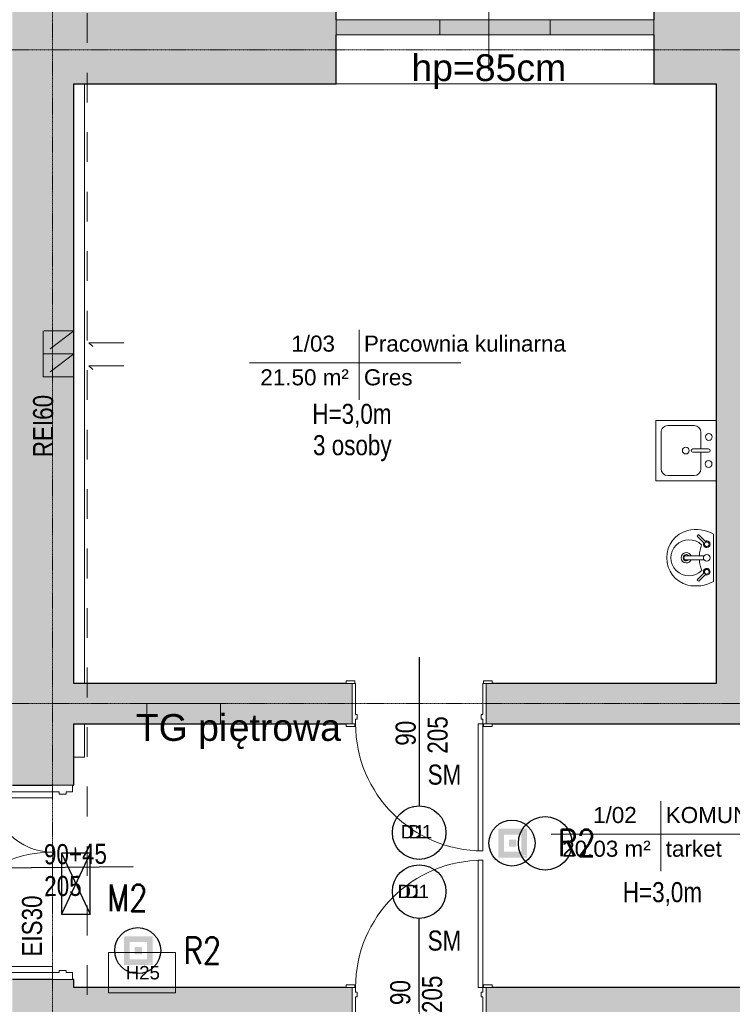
# Model space of a CAD drawing. Header units: centimetres. Extents: x 14504 to 44111, y -18976 to -7683.
# Tile 88 of 141: x 31451 to 31984, y -13391 to -12655. Entities that reach past the tile are written whole.
import ezdxf

# ---------------------------------------------------------------- set-up
doc = ezdxf.new("R2010")
doc.units = ezdxf.units.CM
doc.linetypes.add('Aligning Line 1_8_', pattern=[0.635, 0.3175, -0.3175])
doc.linetypes.add('Linia siatki', pattern=[0.9925, 0.47, -0.2175, 0.0875, -0.2175])
for name, color, linetype, lineweight in [('A-AREA-IDEN', 4, 'Continuous', 9), ('A-DETL', 6, 'Continuous', 9), ('A-DETL-MEDM', 33, 'Continuous', 25), ('A-DETL-THIN', 151, 'Continuous', 9), ('A-DOOR', 31, 'Continuous', 9), ('A-DOOR-FRAM', 31, 'Continuous', 18), ('A-FLOR', 192, 'Continuous', 9), ('A-GLAZ', 151, 'Continuous', 9), ('A-WALL', 4, 'Continuous', 9), ('A-WALL-PATT', 111, 'Continuous', 25), ('G-ANNO-TEXT', 8, 'Continuous', 9), ('I-WALL', 2, 'Continuous', 9), ('IE inst', 1, 'Continuous', 50), ('P-SANR-FIXT', 6, 'Continuous', 9), ('S-GRID', 8, 'Continuous', 9)]:
    doc.layers.add(name, color=color, linetype=linetype, lineweight=lineweight)
doc.styles.add('Arial_1', font='arial.ttf', dxfattribs={"height": 12})
doc.styles.add('Arial_2', font='arial.ttf', dxfattribs={"height": 18})
doc.styles.add('Arial_3', font='arial.ttf', dxfattribs={"width": 0.8, "height": 18})
doc.styles.add('Arial_5', font='arial.ttf', dxfattribs={"height": 15})
doc.styles.get("Standard").update_dxf_attribs({"font": 'romans.shx', "width": 0.8, "height": 20})

# ---------------------------------------------------------------- blocks, each defined once
blk = doc.blocks.new('wewnetrzne dwupanelowe - 900 x 2100mm-640922-4_Poziom piętra')
at = {"layer": 'A-DOOR'}
for p, q in [((-54.635, 17.3175), (-48.135, 17.3175)), ((-54.635, 15.3175), (-54.635, 17.3175)), ((-48.135, 15.3175), (-54.635, 15.3175)), ((-48.135, 17.3175), (-48.135, 15.3175)), ((48.135, 17.3175), (54.635, 17.3175)), ((48.135, 15.3175), (48.135, 17.3175)), ((54.635, 15.3175), (48.135, 15.3175)), ((54.635, 17.3175), (54.635, 15.3175)), ((-54.635, -14.6825), (-48.135, -14.6825)), ((-54.635, -16.6825), (-54.635, -14.6825)), ((-48.135, -14.6825), (-48.135, -16.6825)), ((48.135, -14.6825), (54.635, -14.6825)), ((48.135, -16.6825), (48.135, -14.6825)), ((54.635, -14.6825), (54.635, -16.6825)), ((-48.135, -16.6825), (-54.635, -16.6825)), ((54.635, -16.6825), (48.135, -16.6825))]:
    blk.add_line(p, q, dxfattribs=at)
at = {"layer": 'A-DOOR', "lineweight": 18}
for p, q in [((44, -14.6825), (47.5, -14.6825)), ((44, -109.6825), (44, -14.6825)), ((47.5, -14.6825), (47.5, -109.6825)), ((47.5, -109.6825), (44, -109.6825))]:
    blk.add_line(p, q, dxfattribs=at)
at = {"layer": 'A-DOOR'}
blk.add_arc((47.5, -14.6825), 95, 180, 270, dxfattribs=at)
at = {"layer": 'A-DOOR-FRAM'}
for p, q in [((-50, 15.3175), (-47.5, 15.3175)), ((-50, -14.6825), (-50, 15.3175)), ((-47.5, 15.3175), (-47.5, -7.69)), ((47.5, 15.3175), (50, 15.3175)), ((47.5, -7.69), (47.5, 15.3175)), ((50, 15.3175), (50, -14.6825)), ((-47.5, -14.6825), (-50, -14.6825)), ((-47.5, -7.69), (-46.23, -7.69)), ((-47.5, -11.1825), (-47.5, -14.6825)), ((-46.23, -11.1825), (-47.5, -11.1825)), ((-46.23, -7.69), (-46.23, -11.1825)), ((46.23, -7.69), (47.5, -7.69)), ((46.23, -11.1825), (46.23, -7.69)), ((47.5, -11.1825), (46.23, -11.1825)), ((47.5, -14.6825), (47.5, -11.1825)), ((50, -14.6825), (47.5, -14.6825))]:
    blk.add_line(p, q, dxfattribs=at)
blk = doc.blocks.new('wewnetrzne dwupanelowe - 900 x 2100mm-591853-4_Poziom piętra')
at = {"layer": 'A-DOOR', "lineweight": 18}
for p, q in [((47.5, 117.6825), (44, 117.6825)), ((44, 117.6825), (44, 22.6825)), ((47.5, 22.6825), (47.5, 117.6825)), ((44, 22.6825), (47.5, 22.6825))]:
    blk.add_line(p, q, dxfattribs=at)
at = {"layer": 'A-DOOR'}
for p, q in [((-48.135, 24.6825), (-54.635, 24.6825)), ((-54.635, 24.6825), (-54.635, 22.6825)), ((-54.635, 22.6825), (-48.135, 22.6825)), ((-48.135, 22.6825), (-48.135, 24.6825)), ((54.635, 24.6825), (48.135, 24.6825)), ((48.135, 24.6825), (48.135, 22.6825)), ((48.135, 22.6825), (54.635, 22.6825)), ((54.635, 22.6825), (54.635, 24.6825)), ((-48.135, -23.3175), (-54.635, -23.3175)), ((-54.635, -23.3175), (-54.635, -25.3175)), ((-54.635, -25.3175), (-48.135, -25.3175)), ((-48.135, -25.3175), (-48.135, -23.3175)), ((54.635, -23.3175), (48.135, -23.3175)), ((48.135, -23.3175), (48.135, -25.3175)), ((48.135, -25.3175), (54.635, -25.3175)), ((54.635, -25.3175), (54.635, -23.3175))]:
    blk.add_line(p, q, dxfattribs=at)
blk.add_arc((47.5, 22.6825), 95, 90, 180, dxfattribs=at)
at = {"layer": 'A-DOOR-FRAM'}
for p, q in [((-47.5, 22.6825), (-50, 22.6825)), ((-50, 22.6825), (-50, -23.3175)), ((-47.5, 19.1825), (-47.5, 22.6825)), ((47.5, 22.6825), (47.5, 19.1825)), ((50, 22.6825), (47.5, 22.6825)), ((50, -23.3175), (50, 22.6825)), ((-46.23, 19.1825), (-47.5, 19.1825)), ((-47.5, -23.3175), (-47.5, 15.69)), ((-47.5, 15.69), (-46.23, 15.69)), ((-46.23, 15.69), (-46.23, 19.1825)), ((47.5, 19.1825), (46.23, 19.1825)), ((46.23, 19.1825), (46.23, 15.69)), ((46.23, 15.69), (47.5, 15.69)), ((47.5, 15.69), (47.5, -23.3175)), ((-50, -23.3175), (-47.5, -23.3175)), ((47.5, -23.3175), (50, -23.3175))]:
    blk.add_line(p, q, dxfattribs=at)
blk = doc.blocks.new('Drzwi-korytarz-niesymetryczne-wpuszczane - 1350 x 2000mm-591046-4_Poziom piętra')
at = {"layer": 'A-DOOR', "lineweight": 18}
for p, q in [((-67.5, -6.365), (-67.5, 83.635)), ((-67.5, 83.635), (-63, 83.635)), ((-63, 83.635), (-63, -6.365)), ((67.5, 38.635), (63, 38.635)), ((63, 38.635), (63, -6.365)), ((67.5, -6.365), (67.5, 38.635)), ((-63, -6.365), (-67.5, -6.365)), ((63, -6.365), (67.5, -6.365))]:
    blk.add_line(p, q, dxfattribs=at)
at = {"layer": 'A-DOOR'}
for centre, radius, start, end in [((-67.5, -6.365), 90, 0, 90), ((67.5, -6.365), 45, 90, 180)]:
    blk.add_arc(centre, radius, start, end, dxfattribs=at)
at = {"layer": 'A-DOOR-FRAM'}
for p, q in [((-67.5, -6.365), (-72.5, -6.365)), ((-72.5, -6.365), (-72.5, -21.365)), ((-67.5, -11.34125), (-67.5, -6.365)), ((67.5, -6.365), (67.5, -11.34125)), ((72.5, -6.365), (67.5, -6.365)), ((72.5, -21.365), (72.5, -6.365)), ((-65.9125, -11.34125), (-67.5, -11.34125)), ((-65.9125, -16.44375), (-65.9125, -11.34125)), ((67.5, -11.34125), (65.9125, -11.34125)), ((65.9125, -11.34125), (65.9125, -16.44375)), ((-72.5, -21.365), (-67.5, -21.365)), ((-67.5, -21.365), (-67.5, -16.44375)), ((-67.5, -16.44375), (-65.9125, -16.44375)), ((65.9125, -16.44375), (67.5, -16.44375)), ((67.5, -16.44375), (67.5, -21.365)), ((67.5, -21.365), (72.5, -21.365))]:
    blk.add_line(p, q, dxfattribs=at)
blk = doc.blocks.new('Aluminum_2 szybowe - 160x140 wymiana-631431-4_Poziom piętra')
at = {"layer": 'A-GLAZ'}
blk.add_hatch(color=256, dxfattribs=at).paths.add_polyline_path([(22.84, 7.73), (22.84, 19.16), (-137.16, 19.16), (-137.16, 7.73), (-117.39, 7.73)])
for p, q in [((-137.16, 19.16), (22.84, 19.16)), ((-137.16, 7.73), (-137.16, 19.16)), ((22.84, 19.16), (22.84, 7.73)), ((22.84, 7.73), (-137.16, 7.73))]:
    blk.add_line(p, q, dxfattribs=at)
blk = doc.blocks.new('Lavabo mural - 05 - 440mm x 350mm-346807-4_Poziom piętra')
at = {"layer": 'P-SANR-FIXT'}
for p, q in [((17.65, 0), (-17.65, 0)), ((-17.19, -11.05), (-11.74, -5.6)), ((-16.1, -12.14), (-10.65, -6.69)), ((-1.5, -21.49), (-1.5, -7.07)), ((1.5, -21.49), (1.5, -7.07)), ((16.41, -12.14), (10.96, -6.69)), ((17.5, -11.05), (12.05, -5.6))]:
    blk.add_line(p, q, dxfattribs=at)
for centre, radius, start, end in [((5.33, -13.08), 26.44, 150.36495, 193.63505), ((-5.33, -13.08), 26.44, 346.36495, 29.63505), ((-10.13, -5.07), 2.5, 0, 180), ((-10.13, -5.07), 2.5, 180, 207.05328), ((-10.13, -5.07), 1.7, 360, 180), ((-10.13, -5.07), 1.7, 180, 198.05956), ((-10.13, -5.07), 1.7, 198.05956, 360), ((-10.13, -5.07), 2.5, 242.94672, 0), ((0, -5.07), 2.5, 0, 180), ((0, -5.07), 2.5, 180, 0), ((10.43, -5.07), 2.5, 360, 180), ((10.43, -5.07), 2.5, 180, 297.05328), ((10.43, -5.07), 1.7, 0, 180), ((10.43, -5.07), 1.7, 180, 0), ((10.43, -5.07), 2.5, 332.94672, 360), ((0, -18.36), 13.5, 135.46291, 45.05561), ((-0.16, 16.03), 26.66, 249.19864, 267.10928), ((-0.16, 16.03), 26.66, 273.5606, 291.31988), ((-0.59, -14.51), 20.35, 193.63505, 271.65578), ((0, -20.36), 3.86, 112.88275, 180), ((0, -20.36), 3.86, 180, 360), ((0, -20.36), 2.35, 129.68263, 180), ((0, -20.36), 2.35, 180, 360), ((0.59, -14.51), 20.35, 268.34422, 346.36495), ((0, -20.36), 3.86, 360, 67.11782), ((0, -20.36), 2.35, 360, 50.3185)]:
    blk.add_arc(centre, radius, start, end, dxfattribs=at)
for centre, major_axis, ratio, start_param, end_param in [((-16.65, -11.59), (-0.545, 0.545), 0.274309, 0, 3.141593), ((16.95, -11.59), (0.545, 0.545), 0.274309, 3.141593, 6.283185), ((0, -21.49), (-1.5, 0), 0.428525, 0, 3.141593)]:
    blk.add_ellipse(centre, major_axis=major_axis, ratio=ratio, start_param=start_param, end_param=end_param, dxfattribs=at)
blk = doc.blocks.new('Zlew kuchenny - typu wyspowego - 450 x 450mm-657858-4_Poziom piętra')
at = {"layer": 'P-SANR-FIXT'}
for p, q in [((-20.93, 22.27), (24.07, 22.27)), ((-20.93, -22.73), (-20.93, 22.27)), ((24.07, 22.27), (24.07, -22.73)), ((-12.04, 18.46), (15.18, 18.46)), ((-17.12, -6.22), (-17.12, 13.38)), ((20.26, 13.38), (20.26, -6.22)), ((0.3, -17.02), (0.3, -5.31)), ((2.84, -17.02), (2.84, -5.31)), ((0.3, -11.3), (-12.04, -11.3)), ((15.18, -11.3), (2.84, -11.3))]:
    blk.add_line(p, q, dxfattribs=at)
for centre, radius, start, end in [((-12.04, 13.38), 5.08, 90, 180), ((15.18, 13.38), 5.08, 360, 90), ((1.57, 0), 2.54, 360, 180), ((1.57, 0), 2.54, 180, 0), ((-12.04, -6.22), 5.08, 180, 270), ((1.57, -5.31), 1.27, 360, 180), ((15.18, -6.22), 5.08, 270, 0), ((-8.43, -17.02), 2.54, 0, 180), ((11.73, -17.23), 2.54, 360, 180), ((-8.43, -17.02), 2.54, 180, 0), ((1.57, -17.02), 1.27, 180, 0), ((11.73, -17.23), 2.54, 180, 0)]:
    blk.add_arc(centre, radius, start, end, dxfattribs=at)
blk = doc.blocks.new('Etyk_pom_1_mala - Etyk_pom_1_mala-219433-4_Poziom piętra')
at = {"layer": 'A-AREA-IDEN'}
for p, q in [((-0.0958, 0.1444), (-0.0958, -0.3781)), ((-0.9154, -0.1015), (0.6661, -0.1015))]:
    blk.add_line(p, q, dxfattribs=at)
blk = doc.blocks.new('lla')
at = {"layer": 'IE inst', "lineweight": -3}
h = blk.add_hatch(color=256, dxfattribs=at)
h.paths.add_polyline_path([(98856.5, 98704.1), (98641.3, 98704.1), (98641.3, 98488.9), (98856.5, 98488.9)])
h.paths.add_polyline_path([(98813.5, 98531.9), (98684.4, 98531.9), (98684.4, 98661), (98813.5, 98661)], flags=16)
h.paths.add_polyline_path([(98776, 98623.6), (98776, 98569.4), (98721.8, 98569.4), (98721.8, 98623.6)], flags=0)
h.paths.add_polyline_path([(98825.1, 98507.1), (98827.9, 98507.1), (98829.3, 98505.8), (98829.3, 98501.8), (98828.3, 98500.8), (98825.2, 98500.8), (98824.2, 98502), (98824.2, 98503.7), (98825.2, 98504.7), (98827.6, 98504.7), (98827.6, 98503.8), (98825.6, 98503.8), (98825.1, 98503.3), (98825.1, 98502.3), (98825.6, 98501.7), (98828, 98501.7), (98828.4, 98502.1), (98828.4, 98505.4), (98827.6, 98506.2), (98825.1, 98506.2)], flags=16)
h.paths.add_polyline_path([(98830.7, 98507.1), (98831.5, 98507.1), (98831.5, 98502.1), (98832, 98501.7), (98833.4, 98501.7), (98833.9, 98502.2), (98833.9, 98507.1), (98834.8, 98507.1), (98834.8, 98502.2), (98835.3, 98501.7), (98836.7, 98501.7), (98837.1, 98502.1), (98837.1, 98507.1), (98838, 98507.1), (98838, 98501.8), (98837, 98500.8), (98835, 98500.8), (98834.3, 98501.4), (98833.7, 98500.8), (98831.6, 98500.8), (98830.7, 98501.8)], flags=16)
h.paths.add_polyline_path([(98840.7, 98507.1), (98843.6, 98507.1), (98844.7, 98506), (98844.7, 98504.5), (98843.6, 98503.4), (98841, 98503.4), (98841, 98504.3), (98843.2, 98504.3), (98843.8, 98504.8), (98843.8, 98505.6), (98843.2, 98506.2), (98841, 98506.2), (98840.2, 98505.4), (98840.2, 98502.5), (98841, 98501.7), (98843.7, 98501.7), (98845.7, 98503.7), (98845.2, 98504.3), (98845.2, 98505.5), (98846.3, 98504.4), (98848.2, 98506.2), (98847.2, 98506.2), (98847.2, 98507.1), (98849.7, 98507.1), (98849.7, 98504.7), (98848.8, 98504.7), (98848.8, 98505.6), (98846.9, 98503.7), (98849.8, 98500.8), (98848.6, 98500.8), (98846.3, 98503.1), (98844, 98500.8), (98840.7, 98500.8), (98839.3, 98502.2), (98839.3, 98505.8)], flags=16)
h.paths.add_polyline_path([(98824.2, 98499.1), (98825.3, 98499.1), (98825.3, 98498.9), (98824.4, 98498.9), (98824.4, 98498.4), (98825.2, 98498.4), (98825.2, 98498.2), (98824.4, 98498.2), (98824.4, 98497.7), (98825.3, 98497.7), (98825.3, 98497.5), (98824.2, 98497.5)], flags=16)
h.paths.add_polyline_path([(98825.7, 98499.1), (98825.9, 98499.1), (98826.4, 98498.2), (98827, 98499.1), (98827.2, 98499.1), (98827.2, 98497.5), (98827, 98497.5), (98827, 98498.8), (98826.4, 98497.9), (98825.9, 98498.8), (98825.9, 98497.5), (98825.7, 98497.5)], flags=16)
h.paths.add_polyline_path([(98827.6, 98499.1), (98828.7, 98499.1), (98828.7, 98498.9), (98827.7, 98498.9), (98827.7, 98498.4), (98828.6, 98498.4), (98828.6, 98498.2), (98827.7, 98498.2), (98827.7, 98497.7), (98828.7, 98497.7), (98828.7, 98497.5), (98827.6, 98497.5)], flags=16)
h.paths.add_polyline_path([(98829.9, 98498.1), (98829.9, 98498.1), (98829.9, 98498.1)], flags=16)
h.paths.add_polyline_path([(98829.2, 98498.9), (98829.8, 98498.9), (98830, 98498.8), (98830.2, 98498.6), (98830.1, 98498.5), (98830.1, 98498.4), (98830, 98498.3), (98829.9, 98498.3), (98829.7, 98498.3), (98829.2, 98498.3)], flags=16)
h.paths.add_polyline_path([(98830.8, 98498.6), (98830.8, 98498.6), (98830.8, 98498.6)], flags=16)
h.paths.add_polyline_path([(98832.3, 98499.1), (98833.4, 98499.1), (98833.4, 98498.9), (98832.5, 98498.9), (98832.5, 98498.4), (98833.3, 98498.4), (98833.3, 98498.2), (98832.5, 98498.2), (98832.5, 98497.7), (98833.4, 98497.7), (98833.4, 98497.5), (98832.3, 98497.5)], flags=16)
h.paths.add_polyline_path([(98833.8, 98499.1), (98834, 98499.1), (98834.9, 98497.8), (98834.9, 98499.1), (98835.1, 98499.1), (98835.1, 98497.5), (98835, 98497.5), (98834, 98498.8), (98834, 98497.5), (98833.8, 98497.5)], flags=16)
h.paths.add_polyline_path([(98835.7, 98498.7), (98835.7, 98498.7), (98835.7, 98498.7)], flags=16)
h.paths.add_polyline_path([(98836.9, 98499.1), (98837.1, 98499.1), (98837.6, 98498.3), (98838.1, 98499.1), (98838.3, 98499.1), (98837.7, 98498.1), (98837.7, 98497.5), (98837.5, 98497.5), (98837.5, 98498.1)], flags=16)
h.paths.add_polyline_path([(98839.4, 98499.1), (98839.6, 98499.1), (98839.6, 98497.7), (98840.5, 98497.7), (98840.5, 98497.5), (98839.4, 98497.5)], flags=16)
h.paths.add_polyline_path([(98840.8, 98499.1), (98841, 98499.1), (98841, 98497.5), (98840.8, 98497.5)], flags=16)
h.paths.add_polyline_path([(98841.5, 98498.6), (98841.5, 98498.6), (98841.5, 98498.6)], flags=16)
h.paths.add_polyline_path([(98843, 98499.1), (98843.2, 98499.1), (98843.2, 98498.4), (98844.1, 98498.4), (98844.1, 98499.1), (98844.2, 98499.1), (98844.2, 98497.5), (98844.1, 98497.5), (98844.1, 98498.2), (98843.2, 98498.2), (98843.2, 98497.5), (98843, 98497.5)], flags=16)
h.paths.add_polyline_path([(98844.5, 98499.1), (98845.7, 98499.1), (98845.7, 98498.9), (98845.2, 98498.9), (98845.2, 98497.5), (98845, 98497.5), (98845, 98498.9), (98844.5, 98498.9)], flags=16)
h.paths.add_polyline_path([(98846.1, 98499.1), (98846.3, 98499.1), (98846.3, 98497.5), (98846.1, 98497.5)], flags=16)
h.paths.add_polyline_path([(98846.6, 98499.1), (98846.8, 98499.1), (98847.8, 98497.8), (98847.8, 98499.1), (98848, 98499.1), (98848, 98497.5), (98847.8, 98497.5), (98846.8, 98498.8), (98846.8, 98497.5), (98846.6, 98497.5)], flags=16)
blk.add_circle((98744.1, 98597.4), 172.1, dxfattribs=at)

msp = doc.modelspace()

# ---------------------------------------------------------------- hatches: boundary and pattern name
at = {"layer": 'A-WALL-PATT', "lineweight": 9, "transparency": 33554610}
h = msp.add_hatch(color=256, dxfattribs=at)
h.paths.add_polyline_path([(31445.64, -14149.87), (31491.64, -14149.87), (31491.64, -13371.87), (31445.64, -13371.87), (31445.64, -14134.87)])
h.paths.add_polyline_path([(31475.64, -13226.87), (31491.64, -13226.87), (31491.64, -12609.87), (31445.64, -12609.87), (31445.64, -13226.87)])
h = msp.add_hatch(color=256, dxfattribs=at)
h.paths.add_polyline_path([(31971.64, -12702.87), (31991.64, -12702.87), (31991.64, -12639.87), (31925.1, -12639.87), (31925.1, -12702.87)])
h.paths.add_polyline_path([(31491.64, -12702.87), (31687.64, -12702.87), (31687.64, -12639.87), (31491.64, -12639.87)])
msp.add_hatch(color=256, dxfattribs=at).paths.add_polyline_path([(32011.64, -13150.87), (32011.64, -12702.87), (31971.64, -12702.87), (31971.64, -13150.87)])
h = msp.add_hatch(color=256, dxfattribs=at)
h.paths.add_polyline_path([(32052.86, -13180.87), (32052.86, -13150.87), (31799.64, -13150.87), (31799.64, -13180.87), (32031.87, -13180.87)])
h.paths.add_polyline_path([(31699.64, -13180.87), (31699.64, -13150.87), (31491.64, -13150.87), (31491.64, -13180.87), (31695, -13180.87)])
h = msp.add_hatch(color=256, dxfattribs=at)
h.paths.add_polyline_path([(32508.64, -13423.87), (32508.64, -13377.87), (32318.64, -13377.87), (32318.64, -13423.87), (32356.32, -13423.87)])
h.paths.add_polyline_path([(31799.64, -13423.87), (32218.64, -13423.87), (32218.64, -13377.87), (31799.64, -13377.87), (31799.64, -13384.86)])
h.paths.add_polyline_path([(31695, -13423.87), (31699.64, -13423.87), (31699.64, -13377.87), (31491.64, -13377.87), (31491.64, -13423.87), (31669.64, -13423.87)])

# ---------------------------------------------------------------- linework, layer by layer
at = {"layer": 'A-DETL', "linetype": 'Aligning Line 1_8_', "ltscale": 70}
for p, q in [((31501.57, -13427.91), (31501.57, -12603.91)), ((31491.64, -12887.37), (31468.64, -12887.37)), ((31468.64, -12887.37), (31468.64, -12904.58)), ((31491.64, -12887.37), (31468.64, -12904.58)), ((31491.64, -12904.58), (31491.64, -12887.37)), ((31502.84, -12896.2), (31528.84, -12896.2)), ((31528.84, -12896.2), (31502.84, -12896.2)), ((31502.84, -12896.2), (31505.67, -12899.03)), ((31468.64, -12904.58), (31491.64, -12904.58)), ((31491.64, -12904.58), (31468.64, -12904.58)), ((31468.64, -12904.58), (31468.64, -12921.79)), ((31491.64, -12904.58), (31468.64, -12921.79)), ((31491.64, -12921.79), (31491.64, -12904.58)), ((31502.84, -12913.41), (31528.84, -12913.41)), ((31528.84, -12913.41), (31502.84, -12913.41)), ((31502.84, -12913.41), (31505.67, -12916.24)), ((31468.64, -12921.79), (31491.64, -12921.79))]:
    msp.add_line(p, q, dxfattribs=at)
at = {"layer": 'A-DETL-MEDM'}
for p, q in [((31749.64, -13131.25), (31749.64, -13242.25)), ((31536, -13287.89), (31425.01, -13288.96)), ((31749.64, -13437.3), (31749.64, -13326.3))]:
    msp.add_line(p, q, dxfattribs=at)
for centre in [(31749.64, -13262.25), (31843.81, -13270.25), (31749.64, -13306.3)]:
    msp.add_circle(centre, 20, dxfattribs=at)
at = {"layer": 'A-DETL-THIN'}
for p, q in [((31801.6, -12582.97), (31801.6, -12692.97)), ((31546.19, -13165.87), (31546.19, -13180.87)), ((31601.13, -13165.87), (31546.19, -13165.87)), ((31601.13, -13180.87), (31601.13, -13165.87)), ((31546.19, -13180.87), (31601.13, -13180.87)), ((31517.57, -13351.87), (31567.57, -13351.87)), ((31517.57, -13381.87), (31517.57, -13351.87)), ((31567.57, -13351.87), (31567.57, -13381.87)), ((31567.57, -13381.87), (31517.57, -13381.87))]:
    msp.add_line(p, q, dxfattribs=at)
at = {"layer": 'A-FLOR'}
for p, q in [((31499.64, -12702.87), (31499.64, -13150.87)), ((31499.64, -13180.87), (31499.64, -13205.87)), ((31499.64, -13205.87), (31491.64, -13205.87))]:
    msp.add_line(p, q, dxfattribs=at)
at = {"layer": 'A-WALL', "lineweight": 25}
for p, q in [((31687.64, -12654.87), (31687.64, -12639.87)), ((31925.1, -12639.87), (31925.1, -12654.87)), ((31687.64, -12702.87), (31687.64, -12666.3)), ((31925.1, -12666.3), (31925.1, -12702.87)), ((31491.64, -13150.87), (31491.64, -12702.87)), ((31491.64, -12702.87), (31687.64, -12702.87)), ((31925.1, -12702.87), (31971.64, -12702.87)), ((31695, -13150.87), (31491.64, -13150.87)), ((31971.64, -13150.87), (31804.27, -13150.87)), ((31491.64, -13226.87), (31491.64, -13180.87)), ((31491.64, -13180.87), (31695, -13180.87)), ((31804.27, -13180.87), (32142, -13180.87)), ((31445.64, -13226.87), (31475.64, -13226.87)), ((31490.64, -13226.87), (31491.64, -13226.87)), ((31475.64, -13371.87), (31445.64, -13371.87)), ((31491.64, -13371.87), (31490.64, -13371.87)), ((31491.64, -13377.87), (31491.64, -13371.87)), ((31695, -13377.87), (31491.64, -13377.87)), ((32214, -13377.87), (31804.27, -13377.87))]:
    msp.add_line(p, q, dxfattribs=at)
at = {"layer": 'A-WALL'}
msp.add_line((31925.1, -12702.87), (31687.64, -12702.87), dxfattribs=at)
at = {"layer": 'I-WALL', "lineweight": 25}
msp.add_line((31971.64, -12702.87), (31971.64, -13150.87), dxfattribs=at)
at = {"layer": 'IE inst', "lineweight": -3}
for p, q in [((31503.76, -13277.48, 0), (31482.24, -13277.48, 0)), ((31482.24, -13277.48, 0), (31482.24, -13323.2, 0)), ((31482.24, -13277.48, 0), (31503.76, -13323.2, 0)), ((31503.76, -13277.48, 0), (31482.24, -13323.2, 0)), ((31503.76, -13323.2, 0), (31503.76, -13277.48, 0)), ((31482.24, -13323.2, 0), (31503.76, -13323.2, 0))]:
    msp.add_line(p, q, dxfattribs=at)
at = {"layer": 'S-GRID', "linetype": 'Linia siatki'}
for p, q in [((31475.64, -12248.27), (31475.64, -14860.82)), ((29444.34, -12677.37), (32937.23, -12677.37)), ((29444.34, -13165.87), (32937.23, -13165.87))]:
    msp.add_line(p, q, dxfattribs=at)

# ---------------------------------------------------------------- block references
at = {"layer": 'A-AREA-IDEN', "xscale": 99.99999999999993, "yscale": 99.99999999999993, "zscale": 99.99999999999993}
for p in [(31714.27, -12901.06), (31939.84, -13253.26)]:
    msp.add_blockref('Etyk_pom_1_mala - Etyk_pom_1_mala-219433-4_Poziom piętra', p, dxfattribs=at)
at = {"layer": 'A-DOOR'}
for name, p in [('wewnetrzne dwupanelowe - 900 x 2100mm-640922-4_Poziom piętra', (31749.64, -13166.18)), ('wewnetrzne dwupanelowe - 900 x 2100mm-591853-4_Poziom piętra', (31749.64, -13400.55))]:
    msp.add_blockref(name, p, dxfattribs=at)
at = {"layer": 'A-DOOR', "rotation": 89.99999999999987}
msp.add_blockref('Drzwi-korytarz-niesymetryczne-wpuszczane - 1350 x 2000mm-591046-4_Poziom piętra', (31469.27, -13299.37), dxfattribs=at)
at = {"layer": 'A-GLAZ'}
for p in [(31824.8, -12674.02), (31902.26, -12674.02)]:
    msp.add_blockref('Aluminum_2 szybowe - 160x140 wymiana-631431-4_Poziom piętra', p, dxfattribs=at)
at = {"layer": 'IE inst', "xscale": 0.1000000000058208, "yscale": 0.09999999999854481, "zscale": 0.1}
for p in [(21944.61, -23129.78), (21664.88, -23210.15)]:
    msp.add_blockref('lla', p, dxfattribs=at)
at = {"layer": 'P-SANR-FIXT'}
for name, p, rotation in [('Zlew kuchenny - typu wyspowego - 450 x 450mm-657858-4_Poziom piętra', (31948.9, -12978.38), 89.99999999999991), ('Lavabo mural - 05 - 440mm x 350mm-346807-4_Poziom piętra', (31969.64, -13056.9), 269.9999999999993)]:
    msp.add_blockref(name, p, dxfattribs=dict(at, rotation=rotation))

# ---------------------------------------------------------------- texts
at = {"layer": 'A-AREA-IDEN', "char_height": 12, "attachment_point": 1, "style": 'Arial_1'}
for s, insert, width in [('1/03', (31654.08, -12890.89), 42.4894), ('Pracownia kulinarna', (31708.36, -12890.89), 194.8101), ('21.50 m²', (31630.95, -12916.06), 85.7806), ('Gres', (31708.36, -12916.06), 47.2996), ('1/02', (31879.65, -13243.09), 42.4894), ('KOMUNIKACJA', (31933.93, -13243.09), 156.3291), ('20.03 m²', (31856.51, -13268.26), 85.7806), ('tarket', (31933.93, -13268.26), 55.3164)]:
    msp.add_mtext(s, dxfattribs=dict(at, insert=insert, width=width))
at = {"layer": 'G-ANNO-TEXT', "attachment_point": 1}
for s, insert, char_height, width, style in [('hp=85cm', (31743.85, -12680.7), 20, 143.5021, 'Arial_5'), ('H=3,0m', (31669.79, -12941.85), 15, 91.3924, 'Arial_3'), ('3 osoby', (31670.3, -12965.26), 15, 87.3839, 'Arial_3'), ('TG pi', (31537.89, -13173.69), 20, 84.1772, 'Arial_5'), ('ętrowa', (31607.35, -13173.69), 20, 101.8143, 'Arial_5'), ('SM', (31755.98, -13211.4), 15, 38.481, 'Arial_3'), ('D1', (31735.9, -13256.61), 10, 21.6456, 'Arial_2'), ('D1', (31741.59, -13256.61), 10, 21.6456, 'Arial_2'), ('H=3,0m', (31901.87, -13299.22), 15, 91.3924, 'Arial_3'), ('D1', (31733.5, -13301.18), 10, 21.6456, 'Arial_2'), ('D1', (31739.19, -13301.18), 10, 21.6456, 'Arial_2'), ('SM', (31755.98, -13335.4), 15, 38.481, 'Arial_3'), ('H25', (31530.27, -13361.9), 10, 30.4641, 'Arial_2')]:
    msp.add_mtext(s, dxfattribs=dict(at, insert=insert, char_height=char_height, width=width, style=style))
at = {"layer": 'G-ANNO-TEXT', "char_height": 15, "attachment_point": 1, "style": 'Arial_3'}
for s, insert, width, rotation in [('REI60', (31461.06, -12981.79), 71.3502, 90), ('205', (31755.87, -13203.26), 43.2911, 90), ('90', (31732.05, -13197.31), 28.8607, 90), ('90+45', (31469.12, -13270.95), 72.9536, 0.55377), ('205', (31469.35, -13294.76), 43.2911, 0.55377), ('EIS30', (31452.79, -13354.87), 69.7468, 90), ('205', (31751.8, -13397.03), 43.2911, 90), ('90', (31727.99, -13391.07), 28.8607, 90)]:
    msp.add_mtext(s, dxfattribs=dict(at, insert=insert, width=width, rotation=rotation))
at = {"layer": 'IE inst', "linetype": 'Continuous', "lineweight": -3, "char_height": 20, "width": 111.2916, "attachment_point": 1}
for s, insert in [('{\\Fromans.shx|c238;R2}', (31853.28, -13259.91)), ('{\\Fromans.shx|c238;M2}', (31516.38, -13301.02, 0)), ('{\\Fromans.shx|c238;R2}', (31573.55, -13340.28))]:
    msp.add_mtext(s, dxfattribs=dict(at, insert=insert))

doc.saveas('drawing.dxf')
